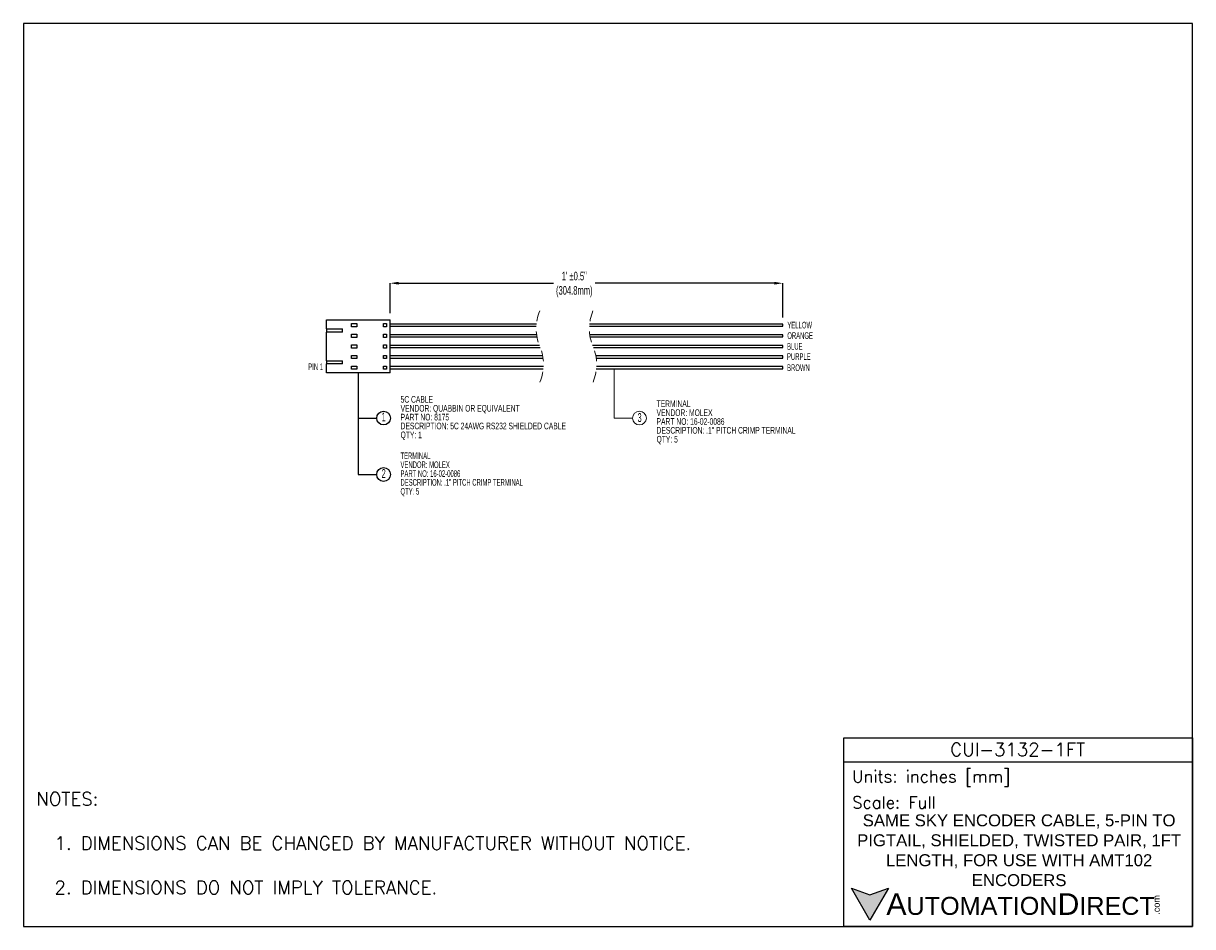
# Model space of a CAD drawing. Extents: x 886.4 to 897.4, y -8.5 to 0.
import ezdxf

# ---------------------------------------------------------------- set-up
doc = ezdxf.new("R2010")
doc.units = 0
doc.header["$LTSCALE"] = 0.25
doc.header["$MEASUREMENT"] = 0
doc.linetypes.add('HIDDEN', pattern=[0.375, 0.25, -0.125])
doc.layers.get('0').update_dxf_attribs({"linetype": 'CONTINUOUS'})
doc.layers.get('DEFPOINTS').update_dxf_attribs({"linetype": 'CONTINUOUS'})
doc.layers.add('SLD-0', color=179, linetype='CONTINUOUS')
doc.layers.add('TEXT', color=140, linetype='CONTINUOUS')
doc.styles.add('\\M+2ABAC\\M+2A6A11', font='txt')
doc.styles.add('ROMANS', font='romans.shx')
doc.styles.add('SLDTEXTSTYLE0', font='TXT', dxfattribs={"width": 0.605})
doc.styles.add('SLDTEXTSTYLE1', font='TXT', dxfattribs={"width": 0.532813})
doc.styles.get("Standard").update_dxf_attribs({"font": 'romans.shx'})
doc.dimstyles.new('SLDDIMSTYLE0', dxfattribs={"dimtxt": 0.080892, "dimasz": 0.07874, "dimexe": 0, "dimexo": 0.0625, "dimgap": 0.020223, "dimtad": 0, "dimtih": 1, "dimtoh": 1, "dimrnd": 1e-09, "dimzin": 12, "dimdsep": 46, "dimtxsty": 'SLDTEXTSTYLE0', "dimsah": 1, "dimcen": 0.09, "dimadec": 0, "dimazin": 3, "dimtfac": 1, "dimtofl": 0, "dimtmove": 0, "dimatfit": 3, "dimfxl": 0, "dimfrac": 2, "dimtolj": 1, "dimtzin": 12, "dimarcsym": 0})

# ---------------------------------------------------------------- blocks, each defined once
blk = doc.blocks.new('*D11')
at = {"layer": 'DEFPOINTS', "color": 0}
for p in [(893.57, -2.479), (889.877, -2.825), (893.57, -2.864)]:
    blk.add_point(p, dxfattribs=at)
at = {"layer": 'SLD-0', "color": 0, "lineweight": -2}
for p, q in [((889.877, -2.762), (889.877, -2.479)), ((889.956, -2.479), (891.413, -2.479)), ((893.491, -2.479), (891.804, -2.479)), ((893.57, -2.802), (893.57, -2.479))]:
    blk.add_line(p, q, dxfattribs=at)
at = {"layer": 'SLD-0', "color": 0}
for points in [[(889.956, -2.466), (889.956, -2.492), (889.877, -2.479)], [(893.491, -2.466), (893.491, -2.492), (893.57, -2.479)]]:
    blk.add_solid(points, dxfattribs=at)
at = {"layer": 'SLD-0', "color": 0, "insert": (891.609, -2.371), "char_height": 0.08089, "attachment_point": 2, "style": 'SLDTEXTSTYLE0'}
blk.add_mtext('\\A1;1\' %%p0.5"\\P(304.8mm)', dxfattribs=at)
blk = doc.blocks.new('SW_NOTE_1')
at = {"layer": 'SLD-0', "color": 0, "char_height": 0.0625, "attachment_point": 1, "style": 'SLDTEXTSTYLE1'}
for s, insert in [('TERMINAL', (0, 0.081)), ('VENDOR: MOLEX', (0, -0.003)), ('PART NO: 16-02-0086', (0, -0.086)), ('DESCRIPTION: .1" PITCH CRIMP TERMINAL', (0, -0.169)), ('QTY: 5', (0, -0.253))]:
    blk.add_mtext(s, dxfattribs=dict(at, insert=insert))
blk = doc.blocks.new('SW_NOTE_2')
at = {"layer": 'SLD-0', "color": 0, "char_height": 0.0625, "attachment_point": 1, "style": 'SLDTEXTSTYLE0'}
for s, insert in [('5C CABLE', (0, 0.081)), ('VENDOR: QUABBIN OR EQUIVALENT', (0, -0.003)), ('PART NO: 8175', (0, -0.086)), ('DESCRIPTION: 5C 24AWG RS232 SHIELDED CABLE', (0, -0.169)), ('QTY: 1', (0, -0.253))]:
    blk.add_mtext(s, dxfattribs=dict(at, insert=insert))
blk = doc.blocks.new('SW_NOTE_3')
at = {"layer": 'SLD-0', "color": 0, "char_height": 0.0625, "attachment_point": 1, "style": 'SLDTEXTSTYLE0'}
for s, insert in [('TERMINAL', (0, 0.081)), ('VENDOR: MOLEX', (0, -0.003)), ('PART NO: 16-02-0086', (0, -0.086)), ('DESCRIPTION: .1" PITCH CRIMP TERMINAL', (0, -0.169)), ('QTY: 5', (0, -0.253))]:
    blk.add_mtext(s, dxfattribs=dict(at, insert=insert))

msp = doc.modelspace()

# ---------------------------------------------------------------- hatches: boundary and pattern name
at = {"layer": 'TEXT'}
msp.add_hatch(color=256, dxfattribs=at).paths.add_polyline_path([(894.566, -8.171), (894.391, -8.235), (894.216, -8.171), (894.391, -8.474)])

# ---------------------------------------------------------------- linework, layer by layer
at = {"color": 7, "linetype": 'Continuous', "lineweight": 25}
for p, q in [((889.277, -2.825), (889.877, -2.825)), ((889.277, -2.909), (889.277, -2.825)), ((889.513, -2.859), (889.563, -2.859)), ((889.513, -2.889), (889.513, -2.859)), ((889.563, -2.859), (889.563, -2.889)), ((889.813, -2.859), (889.843, -2.859)), ((889.813, -2.889), (889.813, -2.859)), ((889.843, -2.859), (889.843, -2.889)), ((889.877, -3.324), (889.877, -2.825)), ((889.277, -2.909), (889.427, -2.909)), ((889.277, -2.909), (889.277, -2.939)), ((889.427, -2.939), (889.277, -2.939)), ((889.277, -3.209), (889.277, -2.939)), ((889.427, -2.939), (889.427, -2.909)), ((889.563, -2.889), (889.513, -2.889)), ((889.513, -2.959), (889.563, -2.959)), ((889.513, -2.989), (889.513, -2.959)), ((889.563, -2.959), (889.563, -2.989)), ((889.843, -2.889), (889.813, -2.889)), ((889.813, -2.959), (889.843, -2.959)), ((889.813, -2.989), (889.813, -2.959)), ((889.843, -2.959), (889.843, -2.989)), ((891.253, -2.864), (889.877, -2.864)), ((889.877, -2.884), (891.252, -2.884)), ((891.255, -2.964), (889.877, -2.964)), ((891.752, -2.884), (893.57, -2.884)), ((893.57, -2.864), (891.753, -2.864)), ((893.57, -2.964), (891.755, -2.964)), ((893.57, -2.874), (893.57, -2.864)), ((893.57, -2.884), (893.57, -2.874)), ((893.57, -2.974), (893.57, -2.964)), ((889.563, -2.989), (889.513, -2.989)), ((889.513, -3.059), (889.563, -3.059)), ((889.513, -3.089), (889.513, -3.059)), ((889.563, -3.059), (889.563, -3.089)), ((889.843, -2.989), (889.813, -2.989)), ((889.813, -3.059), (889.843, -3.059)), ((889.813, -3.089), (889.813, -3.059)), ((889.843, -3.059), (889.843, -3.089)), ((889.877, -2.984), (891.258, -2.984)), ((891.281, -3.064), (889.877, -3.064)), ((891.758, -2.984), (893.57, -2.984)), ((893.57, -3.064), (891.781, -3.064)), ((893.57, -2.984), (893.57, -2.974)), ((893.57, -3.074), (893.57, -3.064)), ((893.57, -3.084), (893.57, -3.074)), ((889.563, -3.089), (889.513, -3.089)), ((889.513, -3.159), (889.563, -3.159)), ((889.513, -3.189), (889.513, -3.159)), ((889.563, -3.189), (889.513, -3.189)), ((889.563, -3.159), (889.563, -3.189)), ((889.843, -3.089), (889.813, -3.089)), ((889.813, -3.159), (889.843, -3.159)), ((889.813, -3.189), (889.813, -3.159)), ((889.843, -3.189), (889.813, -3.189)), ((889.843, -3.159), (889.843, -3.189)), ((889.877, -3.084), (891.289, -3.084)), ((891.311, -3.164), (889.877, -3.164)), ((889.877, -3.184), (891.315, -3.184)), ((891.789, -3.084), (893.57, -3.084)), ((893.57, -3.164), (891.811, -3.164)), ((891.815, -3.184), (893.57, -3.184)), ((893.57, -3.174), (893.57, -3.164)), ((893.57, -3.184), (893.57, -3.174)), ((889.277, -3.209), (889.427, -3.209)), ((889.277, -3.209), (889.277, -3.239)), ((889.427, -3.239), (889.277, -3.239)), ((889.277, -3.324), (889.277, -3.239)), ((889.427, -3.239), (889.427, -3.209)), ((889.513, -3.259), (889.563, -3.259)), ((889.513, -3.289), (889.513, -3.259)), ((889.563, -3.289), (889.513, -3.289)), ((889.563, -3.259), (889.563, -3.289)), ((889.813, -3.259), (889.843, -3.259)), ((889.813, -3.289), (889.813, -3.259)), ((889.843, -3.289), (889.813, -3.289)), ((889.843, -3.259), (889.843, -3.289)), ((891.318, -3.264), (889.877, -3.264)), ((889.877, -3.284), (891.316, -3.284)), ((891.816, -3.284), (893.57, -3.284)), ((893.57, -3.264), (891.818, -3.264)), ((893.57, -3.274), (893.57, -3.264)), ((893.57, -3.284), (893.57, -3.274)), ((889.877, -3.324), (889.277, -3.324))]:
    msp.add_line(p, q, dxfattribs=at)
at = {"color": 7, "linetype": 'Continuous', "lineweight": 18}
for p, q in [((891.983, -3.284), (891.983, -3.748)), ((891.983, -3.748), (892.157, -3.748))]:
    msp.add_line(p, q, dxfattribs=at)
msp.add_circle((892.222, -3.748), 0.065, dxfattribs=at)
at = {"color": 7, "linetype": 'HIDDEN', "lineweight": 18}
for centre, start, end in [((891.687, -2.907), 157.3801, 202.6199), ((892.187, -2.907), 157.3801, 202.6199), ((890.883, -3.242), 337.3801, 22.6199), ((891.383, -3.242), 337.3801, 22.6199)]:
    msp.add_arc(centre, 0.436, start, end, dxfattribs=at)
at = {"layer": 'DEFPOINTS'}
msp.add_lwpolyline([(897.426, -0.034), (886.426, -0.034), (886.426, -8.534), (897.426, -8.534)], close=True, dxfattribs=at)
at = {"layer": 'SLD-0', "color": 7}
for p, q in [((889.577, -3.324), (889.577, -4.279)), ((889.577, -3.748), (889.75, -3.748)), ((889.577, -4.279), (889.75, -4.279))]:
    msp.add_line(p, q, dxfattribs=at)
for centre in [(889.815, -3.748), (889.815, -4.279)]:
    msp.add_circle(centre, 0.065, dxfattribs=at)
at = {"layer": 'TEXT'}
msp.add_line((894.146, -6.982), (897.426, -6.982), dxfattribs=at)
for points in [[(894.146, -8.534), (894.146, -6.756), (897.426, -6.756), (897.426, -8.534)], [(894.566, -8.171), (894.391, -8.474), (894.216, -8.171), (894.391, -8.235)]]:
    msp.add_lwpolyline(points, close=True, dxfattribs=at)

# ---------------------------------------------------------------- block references
at = {"layer": 'SLD-0', "color": 7}
for name, p in [('SW_NOTE_2', (889.975, -3.622)), ('SW_NOTE_3', (892.383, -3.663)), ('SW_NOTE_1', (889.974, -4.153))]:
    msp.add_blockref(name, p, dxfattribs=at)

# ---------------------------------------------------------------- texts
at = {"layer": 'SLD-0', "color": 7, "style": 'SLDTEXTSTYLE1'}
for s, insert, char_height, attachment_point in [('YELLOW', (893.614, -2.842), 0.0625, 1), ('ORANGE', (893.613, -2.941), 0.0625, 1), ('BLUE', (893.611, -3.042), 0.0625, 1), ('PURPLE', (893.61, -3.138), 0.0625, 1), ('PIN 1', (889.246, -3.234), 0.0625, 3), ('BROWN', (893.611, -3.243), 0.0625, 1), ('1', (889.816, -3.696), 0.0833, 2), ('3', (892.224, -3.702), 0.0833, 2), ('2', (889.816, -4.228), 0.0833, 2)]:
    msp.add_mtext(s, dxfattribs=dict(at, insert=insert, char_height=char_height, attachment_point=attachment_point))
at = {"layer": 'TEXT'}
for s, insert, char_height, width, attachment_point, style in [('CUI-3132-1FT', (895.781, -6.867), 0.125, 2.20085, 5, 'ROMANS'), (' Units: inches [mm]', (894.146, -7.139), 0.11304, 3.27984, 4, 'ROMANS'), (' Scale: Full', (894.146, -7.365), 0.11304, 3.27984, 4, 'ROMANS'), ('{\\fArial|b0|i0|c0|p34;     \\H1.2x;A\\H0.8333x;UTOMATION\\H1.2x;D\\H0.8333x;IRECT}', (894.216, -8.323), 0.16956, 2.8723, 4, '\\M+2ABAC\\M+2A6A11')]:
    msp.add_mtext(s, dxfattribs=dict(at, insert=insert, char_height=char_height, width=width, attachment_point=attachment_point, style=style))
at = {"layer": 'TEXT', "insert": (886.548, -7.27), "char_height": 0.125, "attachment_point": 1, "style": 'ROMANS'}
msp.add_mtext_dynamic_manual_height_columns('NOTES:\\P\\P  1. DIMENSIONS CAN BE CHANGED BY MANUFACTURER WITHOUT NOTICE.\\P\\P  2. DIMENSIONS DO NOT IMPLY TOLERANCE.', width=7.45021, gutter_width=1.75, heights=[0], dxfattribs=at)
at = {"layer": 'TEXT', "insert": (895.794, -7.816), "char_height": 0.1125, "width": 3.17395, "attachment_point": 5}
msp.add_mtext('{\\fArial|b0|i0|c0|p34;SAME SKY ENCODER CABLE, 5-PIN TO PIGTAIL, SHIELDED, TWISTED PAIR, 1FT LENGTH, FOR USE WITH AMT102 ENCODERS}', dxfattribs=at)
at = {"layer": 'TEXT', "insert": (897.056, -8.422), "char_height": 0.06104, "width": 0.18089, "attachment_point": 1, "rotation": 90, "style": '\\M+2ABAC\\M+2A6A11'}
msp.add_mtext('{\\fArial|b0|i0|c0|p34;.com}', dxfattribs=at)

# ---------------------------------------------------------------- dimensions: what is measured, and where the dimension line sits
at = {"layer": 'SLD-0', "color": 7}
dim = msp.add_linear_dim(base=(893.57, -2.479), p1=(889.877, -2.825), p2=(893.57, -2.864), text='1\' %%p0.5"\\P(304.8mm)', dimstyle='SLDDIMSTYLE0', dxfattribs=at)
dim.commit()
dim.dimension.update_dxf_attribs({"geometry": '*D11', "text_midpoint": (891.609, -2.479), "dimtype": 160})

doc.saveas('drawing.dxf')
